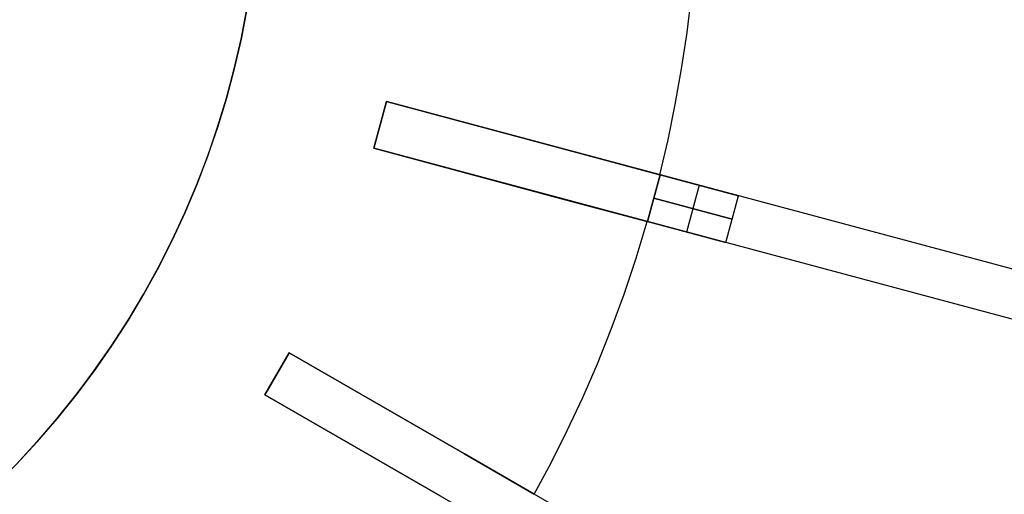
# Model space of a CAD drawing. Header units: millimetres. Extents: x 175 to 1285, y -2355 to -1245.
# Tile 15 of 20: x 887 to 1130, y -1957 to -1840. Entities that reach past the tile are written whole.
import ezdxf

# ---------------------------------------------------------------- set-up
doc = ezdxf.new("R2010")
doc.units = ezdxf.units.MM

msp = doc.modelspace()

# ---------------------------------------------------------------- linework, layer by layer
at = {"extrusion": (2.30769e-05, -3.03813e-06, 1)}
msp.add_lwpolyline([(520.73, -1743.92), (518.9, -1751.22), (517.34, -1758.58), (516.03, -1765.99), (514.98, -1773.44), (514.18, -1780.93), (513.65, -1788.43), (513.38, -1795.95), (513.37, -1803.47), (513.62, -1810.99), (514.13, -1818.5), (514.91, -1825.98), (515.94, -1833.44), (517.23, -1840.85), (518.78, -1848.21), (520.58, -1855.52), (522.63, -1862.76), (524.93, -1869.92), (527.49, -1877), (530.28, -1883.98), (533.32, -1890.87), (536.59, -1897.64), (540.1, -1904.3), (543.83, -1910.83), (547.8, -1917.23), (551.98, -1923.48), (556.37, -1929.59), (560.97, -1935.54), (565.78, -1941.33), (570.79, -1946.95), (575.99, -1952.39), (581.37, -1957.64), (586.93, -1962.71), (592.67, -1967.58), (598.57, -1972.25), (604.63, -1976.71), (610.84, -1980.95), (617.2, -1984.98), (623.69, -1988.79), (630.31, -1992.36), (637.05, -1995.71), (643.9, -1998.82), (650.85, -2001.69), (657.9, -2004.32), (665.04, -2006.7), (672.26, -2008.83), (679.54, -2010.71), (686.89, -2012.33), (694.29, -2013.7), (701.73, -2014.81), (709.2, -2015.67), (716.71, -2016.26), (724.22, -2016.59), (731.75, -2016.66), (739.27, -2016.47), (746.78, -2016.02), (754.27, -2015.31), (761.73, -2014.33), (769.15, -2013.1), (776.53, -2011.62), (783.85, -2009.87), (791.1, -2007.88), (798.28, -2005.63), (805.38, -2003.14), (812.39, -2000.4), (819.3, -1997.41), (826.1, -1994.2), (832.78, -1990.74), (839.34, -1987.06), (845.77, -1983.15), (852.06, -1979.02), (858.2, -1974.67), (864.19, -1970.12), (870.02, -1965.36), (875.67, -1960.39), (881.16, -1955.24), (886.46, -1949.9), (891.57, -1944.38), (896.48, -1938.68), (901.2, -1932.82), (905.7, -1926.79), (910, -1920.62), (914.08, -1914.29), (917.94, -1907.83), (921.57, -1901.24), (924.97, -1894.53), (928.13, -1887.7), (931.06, -1880.77), (933.74, -1873.74), (936.18, -1866.62), (938.37, -1859.43), (940.31, -1852.16), (941.99, -1844.82), (943.42, -1837.44), (944.59, -1830), (945.5, -1822.53), (946.15, -1815.04), (946.55, -1807.52), (946.68, -1800)], dxfattribs=at)
at = {"extrusion": (-2.30769e-05, 3.03813e-06, 1)}
msp.add_lwpolyline([(946.66, -1800), (946.53, -1807.52), (946.13, -1815.04), (945.48, -1822.53), (944.57, -1830), (943.4, -1837.43), (941.97, -1844.82), (940.29, -1852.15), (938.35, -1859.42), (936.16, -1866.62), (933.72, -1873.74), (931.04, -1880.77), (928.11, -1887.7), (924.95, -1894.53), (921.55, -1901.24), (917.92, -1907.83), (914.06, -1914.29), (909.98, -1920.61), (905.68, -1926.79), (901.18, -1932.81), (896.46, -1938.68), (891.55, -1944.37), (886.44, -1949.9), (881.14, -1955.24), (875.66, -1960.39), (870, -1965.35), (864.17, -1970.11), (858.19, -1974.67), (852.04, -1979.02), (845.75, -1983.15), (839.32, -1987.06), (832.76, -1990.74), (826.08, -1994.19), (819.28, -1997.41), (812.37, -2000.39), (805.36, -2003.13), (798.26, -2005.63), (791.08, -2007.87), (783.83, -2009.87), (776.51, -2011.61), (769.13, -2013.1), (761.71, -2014.33), (754.25, -2015.3), (746.76, -2016.02), (739.25, -2016.47), (731.73, -2016.66), (724.2, -2016.59), (716.69, -2016.26), (709.19, -2015.66), (701.71, -2014.81), (694.27, -2013.7), (686.87, -2012.33), (679.52, -2010.71), (672.24, -2008.83), (665.02, -2006.7), (657.88, -2004.31), (650.83, -2001.69), (643.88, -1998.82), (637.03, -1995.71), (630.29, -1992.36), (623.67, -1988.78), (617.18, -1984.98), (610.82, -1980.95), (604.61, -1976.7), (598.55, -1972.24), (592.65, -1967.58), (586.91, -1962.71), (581.35, -1957.64), (575.97, -1952.38), (570.77, -1946.94), (565.76, -1941.33), (560.96, -1935.54), (556.35, -1929.59), (551.96, -1923.48), (547.78, -1917.23), (543.82, -1910.83), (540.08, -1904.3), (536.57, -1897.64), (533.3, -1890.87), (530.26, -1883.98), (527.47, -1877), (524.92, -1869.92), (522.61, -1862.76), (520.56, -1855.52), (518.76, -1848.21), (517.21, -1840.85), (515.92, -1833.44), (514.89, -1825.98), (514.12, -1818.5), (513.6, -1810.99), (513.35, -1803.47), (513.36, -1795.95), (513.63, -1788.43), (514.17, -1780.92), (514.96, -1773.44), (516.01, -1765.99), (517.32, -1758.58), (518.89, -1751.22), (520.71, -1743.92)], dxfattribs=at)
for points in [[(1045.43, -1878.31), (1047.43, -1869.72), (1049.22, -1861), (1050.79, -1852.13), (1052.13, -1843.13), (1053.22, -1834.01), (1054.05, -1824.78), (1054.63, -1815.44), (1054.94, -1806)], [(1045.43, -1878.31), (1047.43, -1869.72), (1049.22, -1861), (1050.79, -1852.13), (1052.13, -1843.13), (1053.22, -1834.01), (1054.05, -1824.78), (1054.63, -1815.44), (1054.94, -1806)], [(1045.43, -1878.31), (1047.43, -1869.72), (1049.22, -1861), (1050.79, -1852.13), (1052.13, -1843.13), (1053.22, -1834.01), (1054.05, -1824.78), (1054.63, -1815.44), (1054.94, -1806)], [(1045.43, -1878.31), (1047.43, -1869.72), (1049.22, -1861), (1050.79, -1852.13), (1052.13, -1843.13), (1053.22, -1834.01), (1054.05, -1824.78), (1054.63, -1815.44), (1054.94, -1806)], [(1045.43, -1878.31), (1047.43, -1869.72), (1049.22, -1861), (1050.79, -1852.13), (1052.13, -1843.13), (1053.22, -1834.01), (1054.05, -1824.78), (1054.63, -1815.44), (1054.94, -1806)], [(1045.43, -1878.31), (1047.43, -1869.72), (1049.22, -1861), (1050.79, -1852.13), (1052.13, -1843.13), (1053.22, -1834.01), (1054.05, -1824.78), (1054.63, -1815.44), (1054.94, -1806)], [(886.49, -1949.85), (891.6, -1944.33), (896.51, -1938.63), (901.22, -1932.77), (905.73, -1926.74), (910.02, -1920.57), (914.1, -1914.25), (917.95, -1907.79), (921.58, -1901.2), (924.98, -1894.49), (928.14, -1887.67), (931.06, -1880.74), (933.74, -1873.71), (936.18, -1866.6), (938.37, -1859.4), (940.3, -1852.13), (941.98, -1844.8), (943.41, -1837.42)], [(977.86, -1860.2), (974.76, -1871.79)], [(974.76, -1871.79), (977.86, -1860.2)], [(974.76, -1871.79), (977.86, -1860.2)], [(974.76, -1871.79), (977.86, -1860.2)], [(977.86, -1860.2), (974.76, -1871.79)], [(1026.16, -1873.14), (977.86, -1860.2)], [(977.86, -1860.2), (1026.16, -1873.14)], [(1026.16, -1873.14), (977.86, -1860.2)], [(977.86, -1860.2), (1026.16, -1873.14)], [(1267.64, -1937.85), (977.86, -1860.2)], [(974.76, -1871.79), (1023.05, -1884.74)], [(1023.05, -1884.74), (974.76, -1871.79)], [(974.76, -1871.79), (1023.05, -1884.74)], [(1023.05, -1884.74), (974.76, -1871.79)], [(1264.54, -1949.44), (974.76, -1871.79)], [(1045.43, -1878.31), (1026.16, -1873.14)], [(1026.16, -1873.14), (1045.43, -1878.31)], [(1045.43, -1878.31), (1026.16, -1873.14)], [(1026.16, -1873.14), (1045.43, -1878.31)], [(1042.37, -1889.91), (1045.48, -1878.32)], [(1042.37, -1889.91), (1045.48, -1878.32)], [(1045.48, -1878.32), (1042.37, -1889.91)], [(1064.8, -1883.5), (1045.48, -1878.32)], [(1045.48, -1878.32), (1064.8, -1883.5)], [(1055.14, -1880.91), (1052.03, -1892.5)], [(1055.14, -1880.91), (1052.03, -1892.5)], [(1063.24, -1889.29), (1043.93, -1884.12)], [(1043.93, -1884.12), (1063.24, -1889.29)], [(1061.69, -1895.09), (1064.8, -1883.5)], [(1061.69, -1895.09), (1064.8, -1883.5)], [(1023.05, -1884.74), (1042.32, -1889.9)], [(1042.32, -1889.9), (1023.05, -1884.74)], [(1023.05, -1884.74), (1042.32, -1889.9)], [(1042.32, -1889.9), (1023.05, -1884.74)], [(1014.41, -1957.28), (1018.57, -1949.51), (1022.56, -1941.54), (1026.37, -1933.38), (1029.99, -1925.04), (1033.4, -1916.51), (1036.6, -1907.8), (1039.58, -1898.93), (1042.32, -1889.9)], [(1014.41, -1957.28), (1018.57, -1949.51), (1022.56, -1941.54), (1026.37, -1933.38), (1029.99, -1925.04), (1033.4, -1916.51), (1036.6, -1907.8), (1039.58, -1898.93), (1042.32, -1889.9)], [(1014.41, -1957.28), (1018.57, -1949.51), (1022.56, -1941.54), (1026.37, -1933.38), (1029.99, -1925.04), (1033.4, -1916.51), (1036.6, -1907.8), (1039.58, -1898.93), (1042.32, -1889.9)], [(1014.41, -1957.28), (1018.57, -1949.51), (1022.56, -1941.54), (1026.37, -1933.38), (1029.99, -1925.04), (1033.4, -1916.51), (1036.6, -1907.8), (1039.58, -1898.93), (1042.32, -1889.9)], [(1014.41, -1957.28), (1018.57, -1949.51), (1022.56, -1941.54), (1026.37, -1933.38), (1029.99, -1925.04), (1033.4, -1916.51), (1036.6, -1907.8), (1039.58, -1898.93), (1042.32, -1889.9)], [(1014.41, -1957.28), (1018.57, -1949.51), (1022.56, -1941.54), (1026.37, -1933.38), (1029.99, -1925.04), (1033.4, -1916.51), (1036.6, -1907.8), (1039.58, -1898.93), (1042.32, -1889.9)], [(1042.37, -1889.91), (1061.69, -1895.09)], [(1061.69, -1895.09), (1042.37, -1889.91)], [(953.84, -1922.3), (947.84, -1932.7)], [(947.84, -1932.7), (953.84, -1922.3)], [(947.84, -1932.7), (953.84, -1922.3)], [(947.84, -1932.7), (953.84, -1922.3)], [(953.84, -1922.3), (947.84, -1932.7)], [(997.14, -1947.3), (953.84, -1922.3)], [(953.84, -1922.3), (997.14, -1947.3)], [(997.14, -1947.3), (953.84, -1922.3)], [(953.84, -1922.3), (997.14, -1947.3)], [(1213.64, -2072.3), (953.84, -1922.3)], [(947.84, -1932.7), (991.14, -1957.7)], [(991.14, -1957.7), (947.84, -1932.7)], [(947.84, -1932.7), (991.14, -1957.7)], [(991.14, -1957.7), (947.84, -1932.7)], [(1207.64, -2082.7), (947.84, -1932.7)], [(1014.41, -1957.28), (997.14, -1947.3)], [(997.14, -1947.3), (1014.41, -1957.28)], [(1014.41, -1957.28), (997.14, -1947.3)], [(997.14, -1947.3), (1014.41, -1957.28)]]:
    msp.add_lwpolyline(points)
at = {"extrusion": (1, 0, 0)}
for points in [[(-1860.2, -12.01), (-1860.2, -412.01)], [(-1866, -12.01), (-1866, -412.01)], [(-1871.79, -412.01), (-1871.79, -12.01)], [(-1878.31, -424.01), (-1878.31, -412.01)], [(-1878.31, -12.01), (-1878.31, -0.01)], [(-1889.9, -424.01), (-1889.9, -412.01)], [(-1889.9, -12.01), (-1889.9, -0.01)], [(-1899.03, 61.24), (-1899.03, -485.25)], [(-1910.62, 61.24), (-1910.62, -485.25)], [(-1922.3, -12.01), (-1922.3, -412.01)], [(-1927.5, -12.01), (-1927.5, -412.01)], [(-1932.7, -412.01), (-1932.7, -12.01)], [(-1957.28, -424.01), (-1957.28, -412.01)], [(-1957.28, -12.01), (-1957.28, -0.01)]]:
    msp.add_lwpolyline(points, dxfattribs=at)
at = {"extrusion": (0.258819, 0.965926, 8.57214e-15)}
msp.add_lwpolyline([(-1496, 69.99), (-1493.61, 69.95), (-1491.22, 69.83), (-1488.84, 69.63), (-1486.47, 69.34), (-1484.11, 68.98), (-1481.76, 68.53), (-1479.43, 68), (-1477.11, 67.4), (-1474.82, 66.72), (-1472.56, 65.95), (-1470.32, 65.11), (-1468.11, 64.2), (-1465.94, 63.21), (-1463.8, 62.15), (-1461.69, 61.01), (-1459.63, 59.8), (-1457.61, 58.53), (-1455.63, 57.18), (-1453.7, 55.77), (-1451.82, 54.29), (-1450, 52.75), (-1448.22, 51.15), (-1446.5, 49.49), (-1444.84, 47.77), (-1443.24, 46), (-1441.7, 44.17), (-1440.22, 42.29), (-1438.81, 40.36), (-1437.47, 38.39), (-1436.19, 36.37), (-1434.98, 34.3), (-1433.85, 32.2), (-1432.78, 30.06), (-1431.8, 27.88), (-1430.88, 25.67), (-1430.04, 23.44), (-1429.28, 21.17), (-1428.6, 18.88), (-1427.99, 16.57), (-1427.46, 14.24), (-1427.02, 11.89), (-1426.65, 9.53), (-1426.37, 7.15), (-1426.16, 4.77), (-1426.04, 2.38), (-1426, -0.01)], dxfattribs=at)
at = {"extrusion": (0.258819, 0.965926, -1.58424e-14)}
msp.add_lwpolyline([(-1426, -424.01), (-1426.04, -426.39), (-1426.16, -428.78), (-1426.37, -431.16), (-1426.65, -433.54), (-1427.02, -435.9), (-1427.46, -438.25), (-1427.99, -440.58), (-1428.6, -442.89), (-1429.28, -445.18), (-1430.04, -447.45), (-1430.88, -449.68), (-1431.8, -451.89), (-1432.78, -454.07), (-1433.85, -456.21), (-1434.98, -458.31), (-1436.19, -460.38), (-1437.47, -462.4), (-1438.81, -464.37), (-1440.22, -466.3), (-1441.7, -468.18), (-1443.24, -470.01), (-1444.84, -471.78), (-1446.5, -473.5), (-1448.22, -475.16), (-1450, -476.76), (-1451.82, -478.3), (-1453.7, -479.78), (-1455.63, -481.19), (-1457.61, -482.54), (-1459.63, -483.81), (-1461.69, -485.02), (-1463.8, -486.16), (-1465.94, -487.22), (-1468.11, -488.21), (-1470.32, -489.12), (-1472.56, -489.96), (-1474.82, -490.73), (-1477.11, -491.41), (-1479.43, -492.01), (-1481.76, -492.54), (-1484.11, -492.99), (-1486.47, -493.35), (-1488.84, -493.64), (-1491.22, -493.84), (-1493.61, -493.96), (-1496, -494.01)], dxfattribs=at)
at = {"extrusion": (0.258819, 0.965926, 1.3251e-15)}
msp.add_lwpolyline([(-1496, 69.99), (-1493.61, 69.95), (-1491.22, 69.83), (-1488.84, 69.63), (-1486.47, 69.34), (-1484.11, 68.98), (-1481.76, 68.53), (-1479.43, 68), (-1477.11, 67.4), (-1474.82, 66.72), (-1472.56, 65.95), (-1470.32, 65.11), (-1468.11, 64.2), (-1465.94, 63.21), (-1463.8, 62.15), (-1461.69, 61.01), (-1459.63, 59.8), (-1457.61, 58.53), (-1455.63, 57.18), (-1453.7, 55.77), (-1451.82, 54.29), (-1450, 52.75), (-1448.22, 51.15), (-1446.5, 49.49), (-1444.84, 47.77), (-1443.24, 46), (-1441.7, 44.17), (-1440.22, 42.29), (-1438.81, 40.36), (-1437.47, 38.39), (-1436.19, 36.37), (-1434.98, 34.3), (-1433.85, 32.2), (-1432.78, 30.06), (-1431.8, 27.88), (-1430.88, 25.67), (-1430.04, 23.44), (-1429.28, 21.17), (-1428.6, 18.88), (-1427.99, 16.57), (-1427.46, 14.24), (-1427.02, 11.89), (-1426.65, 9.53), (-1426.37, 7.15), (-1426.16, 4.77), (-1426.04, 2.38), (-1426, -0.01)], dxfattribs=at)
at = {"extrusion": (0.258819, 0.965926, -6.03842e-16)}
msp.add_lwpolyline([(-1426, -424.01), (-1426.04, -426.39), (-1426.16, -428.78), (-1426.37, -431.16), (-1426.65, -433.54), (-1427.02, -435.9), (-1427.46, -438.25), (-1427.99, -440.58), (-1428.6, -442.89), (-1429.28, -445.18), (-1430.04, -447.45), (-1430.88, -449.68), (-1431.8, -451.89), (-1432.78, -454.07), (-1433.85, -456.21), (-1434.98, -458.31), (-1436.19, -460.38), (-1437.47, -462.4), (-1438.81, -464.37), (-1440.22, -466.3), (-1441.7, -468.18), (-1443.24, -470.01), (-1444.84, -471.78), (-1446.5, -473.5), (-1448.22, -475.16), (-1450, -476.76), (-1451.82, -478.3), (-1453.7, -479.78), (-1455.63, -481.19), (-1457.61, -482.54), (-1459.63, -483.81), (-1461.69, -485.02), (-1463.8, -486.16), (-1465.94, -487.22), (-1468.11, -488.21), (-1470.32, -489.12), (-1472.56, -489.96), (-1474.82, -490.73), (-1477.11, -491.41), (-1479.43, -492.01), (-1481.76, -492.54), (-1484.11, -492.99), (-1486.47, -493.35), (-1488.84, -493.64), (-1491.22, -493.84), (-1493.61, -493.96), (-1496, -494.01)], dxfattribs=at)
at = {"extrusion": (0.258819, 0.965926, 1.90343e-14)}
msp.add_lwpolyline([(-1426, -0.01), (-1426.04, 2.38), (-1426.16, 4.77), (-1426.37, 7.15), (-1426.65, 9.53), (-1427.02, 11.89), (-1427.46, 14.24), (-1427.99, 16.57), (-1428.6, 18.88), (-1429.28, 21.17), (-1430.04, 23.44), (-1430.88, 25.67), (-1431.8, 27.88), (-1432.78, 30.06), (-1433.85, 32.2), (-1434.98, 34.3), (-1436.19, 36.37), (-1437.47, 38.39), (-1438.81, 40.36), (-1440.22, 42.29), (-1441.7, 44.17), (-1443.24, 46), (-1444.84, 47.77), (-1446.5, 49.49), (-1448.22, 51.15), (-1450, 52.75), (-1451.82, 54.29), (-1453.7, 55.77), (-1455.63, 57.18), (-1457.61, 58.53), (-1459.63, 59.8), (-1461.69, 61.01), (-1463.8, 62.15), (-1465.94, 63.21), (-1468.11, 64.2), (-1470.32, 65.11), (-1472.56, 65.95), (-1474.82, 66.72), (-1477.11, 67.4), (-1479.43, 68), (-1481.76, 68.53), (-1484.11, 68.98), (-1486.47, 69.34), (-1488.84, 69.63), (-1491.22, 69.83), (-1493.61, 69.95), (-1496, 69.99)], dxfattribs=at)
at = {"extrusion": (0.258819, 0.965926, -1.60237e-14)}
msp.add_lwpolyline([(-1426, -424.01), (-1426.04, -426.39), (-1426.16, -428.78), (-1426.37, -431.16), (-1426.65, -433.54), (-1427.02, -435.9), (-1427.46, -438.25), (-1427.99, -440.58), (-1428.6, -442.89), (-1429.28, -445.18), (-1430.04, -447.45), (-1430.88, -449.68), (-1431.8, -451.89), (-1432.78, -454.07), (-1433.85, -456.21), (-1434.98, -458.31), (-1436.19, -460.38), (-1437.47, -462.4), (-1438.81, -464.37), (-1440.22, -466.3), (-1441.7, -468.18), (-1443.24, -470.01), (-1444.84, -471.78), (-1446.5, -473.5), (-1448.22, -475.16), (-1450, -476.76), (-1451.82, -478.3), (-1453.7, -479.78), (-1455.63, -481.19), (-1457.61, -482.54), (-1459.63, -483.81), (-1461.69, -485.02), (-1463.8, -486.16), (-1465.94, -487.22), (-1468.11, -488.21), (-1470.32, -489.12), (-1472.56, -489.96), (-1474.82, -490.73), (-1477.11, -491.41), (-1479.43, -492.01), (-1481.76, -492.54), (-1484.11, -492.99), (-1486.47, -493.35), (-1488.84, -493.64), (-1491.22, -493.84), (-1493.61, -493.96), (-1496, -494.01)], dxfattribs=at)
at = {"extrusion": (0.258819, 0.965926, 3.0638e-14)}
msp.add_lwpolyline([(-1726, -140.01), (-1725.88, -132.84), (-1725.51, -125.67), (-1724.9, -118.53), (-1724.04, -111.41), (-1722.95, -104.32), (-1721.61, -97.28), (-1720.03, -90.28), (-1718.21, -83.35), (-1716.16, -76.48), (-1713.87, -69.68), (-1711.36, -62.97), (-1708.61, -56.34), (-1705.65, -49.81), (-1702.46, -43.39), (-1699.05, -37.08), (-1695.43, -30.89), (-1691.6, -24.83), (-1687.56, -18.9), (-1683.33, -13.12), (-1678.9, -7.48), (-1674.28, -1.99), (-1669.48, 3.33), (-1664.49, 8.49), (-1659.34, 13.47), (-1654.01, 18.27), (-1648.53, 22.89), (-1642.89, 27.32), (-1637.1, 31.56), (-1631.18, 35.59), (-1625.11, 39.42), (-1618.92, 43.04), (-1612.61, 46.45), (-1606.19, 49.64), (-1599.66, 52.61), (-1593.04, 55.35), (-1586.32, 57.87), (-1579.53, 60.16), (-1572.66, 62.21), (-1565.72, 64.02), (-1558.73, 65.6), (-1551.68, 66.94), (-1544.6, 68.04), (-1537.48, 68.89), (-1530.33, 69.51), (-1523.17, 69.87), (-1516, 69.99)], dxfattribs=at)
at = {"extrusion": (0.258819, 0.965926, -3.09936e-15)}
msp.add_lwpolyline([(-1516, -494.01), (-1523.17, -493.88), (-1530.33, -493.52), (-1537.48, -492.9), (-1544.6, -492.05), (-1551.68, -490.95), (-1558.73, -489.61), (-1565.72, -488.03), (-1572.66, -486.22), (-1579.53, -484.17), (-1586.32, -481.88), (-1593.04, -479.36), (-1599.66, -476.62), (-1606.19, -473.65), (-1612.61, -470.46), (-1618.92, -467.05), (-1625.11, -463.43), (-1631.18, -459.6), (-1637.1, -455.57), (-1642.89, -451.33), (-1648.53, -446.9), (-1654.01, -442.28), (-1659.34, -437.48), (-1664.49, -432.5), (-1669.48, -427.34), (-1674.28, -422.02), (-1678.9, -416.53), (-1683.33, -410.89), (-1687.56, -405.11), (-1691.6, -399.18), (-1695.43, -393.12), (-1699.05, -386.93), (-1702.46, -380.62), (-1705.65, -374.2), (-1708.61, -367.67), (-1711.36, -361.04), (-1713.87, -354.33), (-1716.16, -347.53), (-1718.21, -340.66), (-1720.03, -333.73), (-1721.61, -326.73), (-1722.95, -319.69), (-1724.04, -312.6), (-1724.9, -305.48), (-1725.51, -298.34), (-1725.88, -291.17), (-1726, -284.01)], dxfattribs=at)
at = {"extrusion": (0.258819, 0.965926, -1.09927e-15)}
msp.add_lwpolyline([(-1726, -140.01), (-1725.88, -132.84), (-1725.51, -125.67), (-1724.9, -118.53), (-1724.04, -111.41), (-1722.95, -104.32), (-1721.61, -97.28), (-1720.03, -90.28), (-1718.21, -83.35), (-1716.16, -76.48), (-1713.87, -69.68), (-1711.36, -62.97), (-1708.61, -56.34), (-1705.65, -49.81), (-1702.46, -43.39), (-1699.05, -37.08), (-1695.43, -30.89), (-1691.6, -24.83), (-1687.56, -18.9), (-1683.33, -13.12), (-1678.9, -7.48), (-1674.28, -1.99), (-1669.48, 3.33), (-1664.49, 8.49), (-1659.34, 13.47), (-1654.01, 18.27), (-1648.53, 22.89), (-1642.89, 27.32), (-1637.1, 31.56), (-1631.18, 35.59), (-1625.11, 39.42), (-1618.92, 43.04), (-1612.61, 46.45), (-1606.19, 49.64), (-1599.66, 52.61), (-1593.04, 55.35), (-1586.32, 57.87), (-1579.53, 60.16), (-1572.66, 62.21), (-1565.72, 64.02), (-1558.73, 65.6), (-1551.68, 66.94), (-1544.6, 68.04), (-1537.48, 68.89), (-1530.33, 69.51), (-1523.17, 69.87), (-1516, 69.99)], dxfattribs=at)
at = {"extrusion": (0.258819, 0.965926, 1.09306e-15)}
msp.add_lwpolyline([(-1516, -494.01), (-1523.17, -493.88), (-1530.33, -493.52), (-1537.48, -492.9), (-1544.6, -492.05), (-1551.68, -490.95), (-1558.73, -489.61), (-1565.72, -488.03), (-1572.66, -486.22), (-1579.53, -484.17), (-1586.32, -481.88), (-1593.04, -479.36), (-1599.66, -476.62), (-1606.19, -473.65), (-1612.61, -470.46), (-1618.92, -467.05), (-1625.11, -463.43), (-1631.18, -459.6), (-1637.1, -455.57), (-1642.89, -451.33), (-1648.53, -446.9), (-1654.01, -442.28), (-1659.34, -437.48), (-1664.49, -432.5), (-1669.48, -427.34), (-1674.28, -422.02), (-1678.9, -416.53), (-1683.33, -410.89), (-1687.56, -405.11), (-1691.6, -399.18), (-1695.43, -393.12), (-1699.05, -386.93), (-1702.46, -380.62), (-1705.65, -374.2), (-1708.61, -367.67), (-1711.36, -361.04), (-1713.87, -354.33), (-1716.16, -347.53), (-1718.21, -340.66), (-1720.03, -333.73), (-1721.61, -326.73), (-1722.95, -319.69), (-1724.04, -312.6), (-1724.9, -305.48), (-1725.51, -298.34), (-1725.88, -291.17), (-1726, -284.01)], dxfattribs=at)
at = {"extrusion": (0.258819, 0.965926, 1.78219e-14)}
msp.add_lwpolyline([(-1516, 69.99), (-1523.17, 69.87), (-1530.33, 69.51), (-1537.48, 68.89), (-1544.6, 68.04), (-1551.68, 66.94), (-1558.73, 65.6), (-1565.72, 64.02), (-1572.66, 62.21), (-1579.53, 60.16), (-1586.32, 57.87), (-1593.04, 55.35), (-1599.66, 52.61), (-1606.19, 49.64), (-1612.61, 46.45), (-1618.92, 43.04), (-1625.11, 39.42), (-1631.18, 35.59), (-1637.1, 31.56), (-1642.89, 27.32), (-1648.53, 22.89), (-1654.01, 18.27), (-1659.34, 13.47), (-1664.49, 8.49), (-1669.48, 3.33), (-1674.28, -1.99), (-1678.9, -7.48), (-1683.33, -13.12), (-1687.56, -18.9), (-1691.6, -24.83), (-1695.43, -30.89), (-1699.05, -37.08), (-1702.46, -43.39), (-1705.65, -49.81), (-1708.61, -56.34), (-1711.36, -62.97), (-1713.87, -69.68), (-1716.16, -76.48), (-1718.21, -83.35), (-1720.03, -90.28), (-1721.61, -97.28), (-1722.95, -104.32), (-1724.04, -111.41), (-1724.9, -118.53), (-1725.51, -125.67), (-1725.88, -132.84), (-1726, -140.01)], dxfattribs=at)
at = {"extrusion": (0.258819, 0.965926, -4.55628e-15)}
msp.add_lwpolyline([(-1726, -284.01), (-1725.88, -291.17), (-1725.51, -298.34), (-1724.9, -305.48), (-1724.04, -312.6), (-1722.95, -319.69), (-1721.61, -326.73), (-1720.03, -333.73), (-1718.21, -340.66), (-1716.16, -347.53), (-1713.87, -354.33), (-1711.36, -361.04), (-1708.61, -367.67), (-1705.65, -374.2), (-1702.46, -380.62), (-1699.05, -386.93), (-1695.43, -393.12), (-1691.6, -399.18), (-1687.56, -405.11), (-1683.33, -410.89), (-1678.9, -416.53), (-1674.28, -422.02), (-1669.48, -427.34), (-1664.49, -432.5), (-1659.34, -437.48), (-1654.01, -442.28), (-1648.53, -446.9), (-1642.89, -451.33), (-1637.1, -455.57), (-1631.18, -459.6), (-1625.11, -463.43), (-1618.92, -467.05), (-1612.61, -470.46), (-1606.19, -473.65), (-1599.66, -476.62), (-1593.04, -479.36), (-1586.32, -481.88), (-1579.53, -484.17), (-1572.66, -486.22), (-1565.72, -488.03), (-1558.73, -489.61), (-1551.68, -490.95), (-1544.6, -492.05), (-1537.48, -492.9), (-1530.33, -493.52), (-1523.17, -493.88), (-1516, -494.01)], dxfattribs=at)
at = {"extrusion": (0.5, 0.866025, -6.14068e-15)}
msp.add_lwpolyline([(-1857.2, 69.99), (-1854.81, 69.95), (-1852.42, 69.83), (-1850.04, 69.63), (-1847.67, 69.34), (-1845.3, 68.98), (-1842.96, 68.53), (-1840.63, 68), (-1838.31, 67.4), (-1836.02, 66.72), (-1833.76, 65.95), (-1831.52, 65.11), (-1829.31, 64.2), (-1827.13, 63.21), (-1824.99, 62.15), (-1822.89, 61.01), (-1820.83, 59.8), (-1818.81, 58.53), (-1816.83, 57.18), (-1814.9, 55.77), (-1813.02, 54.29), (-1811.19, 52.75), (-1809.42, 51.15), (-1807.7, 49.49), (-1806.04, 47.77), (-1804.44, 46), (-1802.9, 44.17), (-1801.42, 42.29), (-1800.01, 40.36), (-1798.67, 38.39), (-1797.39, 36.37), (-1796.18, 34.3), (-1795.05, 32.2), (-1793.98, 30.06), (-1792.99, 27.88), (-1792.08, 25.67), (-1791.24, 23.44), (-1790.48, 21.17), (-1789.79, 18.88), (-1789.19, 16.57), (-1788.66, 14.24), (-1788.22, 11.89), (-1787.85, 9.53), (-1787.57, 7.15), (-1787.36, 4.77), (-1787.24, 2.38), (-1787.2, -0.01)], dxfattribs=at)
at = {"extrusion": (0.5, 0.866025, 4.38548e-15)}
msp.add_lwpolyline([(-1787.2, -424.01), (-1787.24, -426.39), (-1787.36, -428.78), (-1787.57, -431.16), (-1787.85, -433.54), (-1788.22, -435.9), (-1788.66, -438.25), (-1789.19, -440.58), (-1789.79, -442.89), (-1790.48, -445.18), (-1791.24, -447.45), (-1792.08, -449.68), (-1792.99, -451.89), (-1793.98, -454.07), (-1795.05, -456.21), (-1796.18, -458.31), (-1797.39, -460.38), (-1798.67, -462.4), (-1800.01, -464.37), (-1801.42, -466.3), (-1802.9, -468.18), (-1804.44, -470.01), (-1806.04, -471.78), (-1807.7, -473.5), (-1809.42, -475.16), (-1811.19, -476.76), (-1813.02, -478.3), (-1814.9, -479.78), (-1816.83, -481.19), (-1818.81, -482.54), (-1820.83, -483.81), (-1822.89, -485.02), (-1824.99, -486.16), (-1827.13, -487.22), (-1829.31, -488.21), (-1831.52, -489.12), (-1833.76, -489.96), (-1836.02, -490.73), (-1838.31, -491.41), (-1840.63, -492.01), (-1842.96, -492.54), (-1845.3, -492.99), (-1847.67, -493.35), (-1850.04, -493.64), (-1852.42, -493.84), (-1854.81, -493.96), (-1857.2, -494.01)], dxfattribs=at)
at = {"extrusion": (0.5, 0.866025, -3.54515e-15)}
msp.add_lwpolyline([(-1857.2, 69.99), (-1854.81, 69.95), (-1852.42, 69.83), (-1850.04, 69.63), (-1847.67, 69.34), (-1845.3, 68.98), (-1842.96, 68.53), (-1840.63, 68), (-1838.31, 67.4), (-1836.02, 66.72), (-1833.76, 65.95), (-1831.52, 65.11), (-1829.31, 64.2), (-1827.13, 63.21), (-1824.99, 62.15), (-1822.89, 61.01), (-1820.83, 59.8), (-1818.81, 58.53), (-1816.83, 57.18), (-1814.9, 55.77), (-1813.02, 54.29), (-1811.19, 52.75), (-1809.42, 51.15), (-1807.7, 49.49), (-1806.04, 47.77), (-1804.44, 46), (-1802.9, 44.17), (-1801.42, 42.29), (-1800.01, 40.36), (-1798.67, 38.39), (-1797.39, 36.37), (-1796.18, 34.3), (-1795.05, 32.2), (-1793.98, 30.06), (-1792.99, 27.88), (-1792.08, 25.67), (-1791.24, 23.44), (-1790.48, 21.17), (-1789.79, 18.88), (-1789.19, 16.57), (-1788.66, 14.24), (-1788.22, 11.89), (-1787.85, 9.53), (-1787.57, 7.15), (-1787.36, 4.77), (-1787.24, 2.38), (-1787.2, -0.01)], dxfattribs=at)
at = {"extrusion": (0.5, 0.866025, -3.27638e-15)}
msp.add_lwpolyline([(-1787.2, -424.01), (-1787.24, -426.39), (-1787.36, -428.78), (-1787.57, -431.16), (-1787.85, -433.54), (-1788.22, -435.9), (-1788.66, -438.25), (-1789.19, -440.58), (-1789.79, -442.89), (-1790.48, -445.18), (-1791.24, -447.45), (-1792.08, -449.68), (-1792.99, -451.89), (-1793.98, -454.07), (-1795.05, -456.21), (-1796.18, -458.31), (-1797.39, -460.38), (-1798.67, -462.4), (-1800.01, -464.37), (-1801.42, -466.3), (-1802.9, -468.18), (-1804.44, -470.01), (-1806.04, -471.78), (-1807.7, -473.5), (-1809.42, -475.16), (-1811.19, -476.76), (-1813.02, -478.3), (-1814.9, -479.78), (-1816.83, -481.19), (-1818.81, -482.54), (-1820.83, -483.81), (-1822.89, -485.02), (-1824.99, -486.16), (-1827.13, -487.22), (-1829.31, -488.21), (-1831.52, -489.12), (-1833.76, -489.96), (-1836.02, -490.73), (-1838.31, -491.41), (-1840.63, -492.01), (-1842.96, -492.54), (-1845.3, -492.99), (-1847.67, -493.35), (-1850.04, -493.64), (-1852.42, -493.84), (-1854.81, -493.96), (-1857.2, -494.01)], dxfattribs=at)
at = {"extrusion": (0.5, 0.866025, -6.36749e-15)}
msp.add_lwpolyline([(-1787.2, -0.01), (-1787.24, 2.38), (-1787.36, 4.77), (-1787.57, 7.15), (-1787.85, 9.53), (-1788.22, 11.89), (-1788.66, 14.24), (-1789.19, 16.57), (-1789.79, 18.88), (-1790.48, 21.17), (-1791.24, 23.44), (-1792.08, 25.67), (-1792.99, 27.88), (-1793.98, 30.06), (-1795.05, 32.2), (-1796.18, 34.3), (-1797.39, 36.37), (-1798.67, 38.39), (-1800.01, 40.36), (-1801.42, 42.29), (-1802.9, 44.17), (-1804.44, 46), (-1806.04, 47.77), (-1807.7, 49.49), (-1809.42, 51.15), (-1811.19, 52.75), (-1813.02, 54.29), (-1814.9, 55.77), (-1816.83, 57.18), (-1818.81, 58.53), (-1820.83, 59.8), (-1822.89, 61.01), (-1824.99, 62.15), (-1827.13, 63.21), (-1829.31, 64.2), (-1831.52, 65.11), (-1833.76, 65.95), (-1836.02, 66.72), (-1838.31, 67.4), (-1840.63, 68), (-1842.96, 68.53), (-1845.3, 68.98), (-1847.67, 69.34), (-1850.04, 69.63), (-1852.42, 69.83), (-1854.81, 69.95), (-1857.2, 69.99)], dxfattribs=at)
at = {"extrusion": (0.5, 0.866025, 5.0157e-15)}
msp.add_lwpolyline([(-1787.2, -424.01), (-1787.24, -426.39), (-1787.36, -428.78), (-1787.57, -431.16), (-1787.85, -433.54), (-1788.22, -435.9), (-1788.66, -438.25), (-1789.19, -440.58), (-1789.79, -442.89), (-1790.48, -445.18), (-1791.24, -447.45), (-1792.08, -449.68), (-1792.99, -451.89), (-1793.98, -454.07), (-1795.05, -456.21), (-1796.18, -458.31), (-1797.39, -460.38), (-1798.67, -462.4), (-1800.01, -464.37), (-1801.42, -466.3), (-1802.9, -468.18), (-1804.44, -470.01), (-1806.04, -471.78), (-1807.7, -473.5), (-1809.42, -475.16), (-1811.19, -476.76), (-1813.02, -478.3), (-1814.9, -479.78), (-1816.83, -481.19), (-1818.81, -482.54), (-1820.83, -483.81), (-1822.89, -485.02), (-1824.99, -486.16), (-1827.13, -487.22), (-1829.31, -488.21), (-1831.52, -489.12), (-1833.76, -489.96), (-1836.02, -490.73), (-1838.31, -491.41), (-1840.63, -492.01), (-1842.96, -492.54), (-1845.3, -492.99), (-1847.67, -493.35), (-1850.04, -493.64), (-1852.42, -493.84), (-1854.81, -493.96), (-1857.2, -494.01)], dxfattribs=at)

doc.saveas('drawing.dxf')
